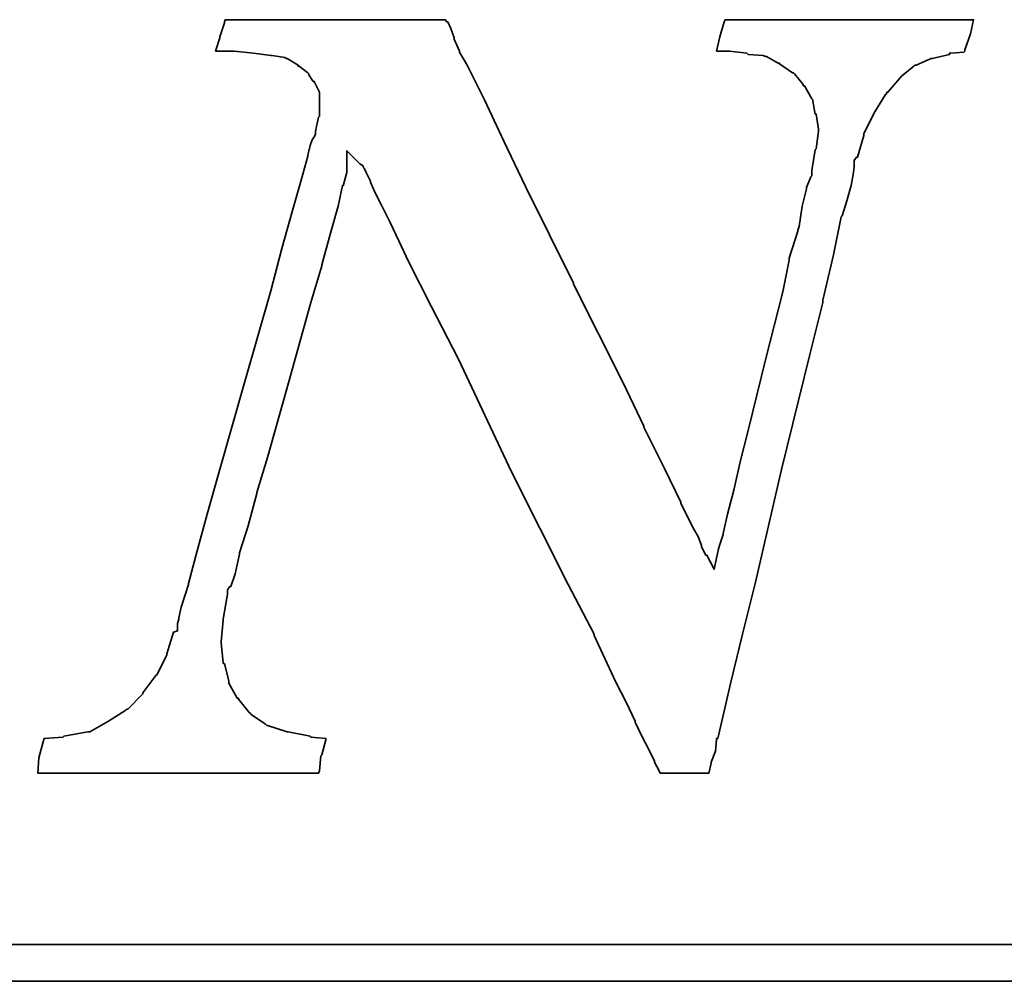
# Model space of a CAD drawing. Header units: millimetres. Extents: x -115 to 753, y -125 to 121.
# Tile 92 of 96: x 496.77 to 500.54, y 3.68 to 7.36. Entities that reach past the tile are written whole.
import ezdxf

# ---------------------------------------------------------------- set-up
doc = ezdxf.new("R2010")
doc.units = ezdxf.units.MM
doc.layers.add('DIM', color=4, linetype='Continuous')
doc.layers.add('layer 1', color=7, linetype='Continuous')

# ---------------------------------------------------------------- blocks, each defined once
blk = doc.blocks.new('TBI MOTION logo(完整正式版)')
at = {"layer": 'layer 1', "color": 22, "lineweight": 35}
for points, knots in [([(58.92625, -7.91875), (58.92625, -7.91875), (58.58625, -7.89375), (58.58625, -7.89375), (58.58625, -7.89375), (58.58625, -7.89375), (58.56625, -7.87125), (58.56625, -7.87125), (58.56625, -7.87125), (58.56625, -7.87125), (58.08375, -7.77375), (58.08375, -7.77375), (58.08375, -7.77375), (58.08375, -7.77375), (58.06125, -7.77375), (58.06125, -7.77375), (58.06125, -7.77375), (58.06125, -7.77375), (57.62625, -7.63125), (57.62625, -7.63125), (57.62625, -7.63125), (57.62625, -7.63125), (57.60625, -7.63125), (57.60625, -7.63125), (57.60625, -7.63125), (57.60625, -7.63125), (57.58125, -7.60625), (57.58125, -7.60625), (57.58125, -7.60625), (57.58125, -7.60625), (57.26625, -7.38875), (57.26625, -7.38875), (57.26625, -7.38875), (57.26625, -7.38875), (57.24625, -7.36875), (57.24625, -7.36875), (57.24625, -7.36875), (57.24625, -7.36875), (57.22125, -7.34375), (57.22125, -7.34375), (57.22125, -7.34375), (57.22125, -7.34375), (56.98125, -7.05375), (56.98125, -7.05375), (56.98125, -7.05375), (56.98125, -7.05375), (56.98125, -7.02875), (56.98125, -7.02875), (56.98125, -7.02875), (56.98125, -7.02875), (56.95625, -7.02875), (56.95625, -7.02875), (56.95625, -7.02875), (56.95625, -7.02875), (56.76625, -6.69625), (56.76625, -6.69625), (56.76625, -6.69625), (56.76625, -6.69625), (56.76625, -6.67125), (56.76625, -6.67125), (56.76625, -6.67125), (56.76625, -6.67125), (56.76625, -6.64875), (56.76625, -6.64875), (56.76625, -6.64875), (56.76625, -6.64875), (56.67125, -6.26375), (56.67125, -6.26375), (56.67125, -6.26375), (56.67125, -6.26375), (56.64625, -6.26375), (56.64625, -6.26375), (56.64625, -6.26375), (56.64625, -6.26375), (56.64625, -6.23875), (56.64625, -6.23875), (56.64625, -6.23875), (56.64625, -6.23875), (56.59625, -5.80875), (56.59625, -5.80875), (56.59625, -5.80875), (56.59625, -5.80875), (56.59625, -5.78375), (56.59625, -5.78375), (56.59625, -5.78375), (56.59625, -5.78375), (56.64625, -5.30375), (56.64625, -5.30375), (56.64625, -5.30375), (56.64625, -5.30375), (56.64625, -5.27875), (56.64625, -5.27875), (56.64625, -5.27875), (56.64625, -5.27875), (56.74125, -4.72875), (56.74125, -4.72875), (56.74125, -4.72875), (56.74125, -4.72875), (56.74125, -4.67875), (56.74125, -4.67875), (56.74125, -4.67875), (56.74125, -4.67875), (56.74125, -4.63375), (56.74125, -4.63375), (56.74125, -4.63375), (56.74125, -4.63375), (56.79125, -4.55875), (56.79125, -4.55875), (56.79125, -4.55875), (56.79125, -4.55875), (56.81125, -4.55875), (56.81125, -4.55875), (56.81125, -4.55875), (56.81125, -4.55875), (56.91125, -4.27375), (56.91125, -4.27375), (56.91125, -4.27375), (56.91125, -4.27375), (57.00625, -3.83874), (57.00625, -3.83874), (57.00625, -3.83874), (57.00625, -3.83874), (57.00625, -3.81374), (57.00625, -3.81374), (57.00625, -3.81374), (57.00625, -3.81374), (57.19875, -3.21374), (57.19875, -3.21374), (57.19875, -3.21374), (57.19875, -3.21374), (57.38625, -2.49625), (57.38625, -2.49625), (57.38625, -2.49625), (57.38625, -2.49625), (57.38625, -2.47374), (57.38625, -2.47374), (57.38625, -2.47374), (57.38625, -2.47374), (57.62625, -1.70375), (57.62625, -1.70375), (57.62625, -1.70375), (57.62625, -1.70375), (58.10625, 0.00125), (58.10625, 0.00125), (58.10625, 0.00125), (58.10625, 0.00125), (58.58625, 1.72625), (58.58625, 1.72625), (58.58625, 1.72625), (58.58625, 1.72625), (58.82625, 2.54125), (58.82625, 2.54125), (58.82625, 2.54125), (58.82625, 2.54125), (58.82625, 2.56374), (58.82625, 2.56374), (58.82625, 2.56374), (58.82625, 2.56374), (59.02125, 3.26125), (59.02125, 3.26125), (59.02125, 3.26125), (59.02125, 3.26125), (59.18625, 3.86125), (59.18625, 3.86125), (59.18625, 3.86125), (59.18625, 3.86125), (59.28625, 4.31875), (59.28625, 4.31875), (59.28625, 4.31875), (59.28625, 4.31875), (59.30625, 4.31875), (59.30625, 4.31875), (59.30625, 4.31875), (59.30625, 4.31875), (59.30625, 4.34125), (59.30625, 4.34125), (59.30625, 4.34125), (59.30625, 4.34125), (59.38125, 4.60625), (59.38125, 4.60625), (59.38125, 4.60625), (59.38125, 4.60625), (59.38125, 4.65125), (59.38125, 4.65125), (59.38125, 4.65125), (59.38125, 4.65125), (59.38125, 5.08625), (59.38125, 5.08625), (59.38125, 5.08625), (59.38125, 5.08625), (59.66625, 4.79624), (59.66625, 4.79624), (59.66625, 4.79624), (59.66625, 4.79624), (59.74125, 4.75124), (59.74125, 4.75124), (59.74125, 4.75124), (59.74125, 4.75124), (59.74125, 4.72624), (59.74125, 4.72624), (59.74125, 4.72624), (59.74125, 4.72624), (59.76125, 4.70124), (59.76125, 4.70124), (59.76125, 4.70124), (59.76125, 4.70124), (59.81125, 4.60625), (59.81125, 4.60625), (59.81125, 4.60625), (59.81125, 4.60625), (59.90625, 4.41125), (59.90625, 4.41125), (59.90625, 4.41125), (59.90625, 4.41125), (59.90625, 4.39125), (59.90625, 4.39125), (59.90625, 4.39125), (59.90625, 4.39125), (60.00375, 4.15124), (60.00375, 4.15124), (60.00375, 4.15124), (60.00375, 4.15124), (60.14625, 3.88374), (60.14625, 3.88374), (60.14625, 3.88374), (60.14625, 3.88374), (60.34125, 3.50124), (60.34125, 3.50124), (60.34125, 3.50124), (60.34125, 3.50124), (60.53125, 3.09125), (60.53125, 3.09125), (60.53125, 3.09125), (60.53125, 3.09125), (60.74625, 2.63625), (60.74625, 2.63625), (60.74625, 2.63625), (60.74625, 2.63625), (61.25125, 1.63124), (61.25125, 1.63124), (61.25125, 1.63124), (61.25125, 1.63124), (61.85125, 0.47625), (61.85125, 0.47625), (61.85125, 0.47625), (61.85125, 0.47625), (63.02625, -2.01874), (63.02625, -2.01874), (63.02625, -2.01874), (63.02625, -2.01874), (64.27625, -4.51374), (64.27625, -4.51374), (64.27625, -4.51374), (64.27625, -4.51374), (64.85125, -5.61375), (64.85125, -5.61375), (64.85125, -5.61375), (64.85125, -5.61375), (64.85125, -5.64125), (64.85125, -5.64125), (64.85125, -5.64125), (64.85125, -5.64125), (65.32875, -6.67125), (65.32875, -6.67125), (65.32875, -6.67125), (65.32875, -6.67125), (65.57125, -7.12875), (65.57125, -7.12875), (65.57125, -7.12875), (65.57125, -7.12875), (65.76125, -7.53625), (65.76125, -7.53625), (65.76125, -7.53625), (65.76125, -7.53625), (65.76125, -7.55625), (65.76125, -7.55625), (65.76125, -7.55625), (65.76125, -7.55625), (65.90375, -7.87125), (65.90375, -7.87125), (65.90375, -7.87125), (65.90375, -7.87125), (66.07125, -8.18125), (66.07125, -8.18125), (66.07125, -8.18125), (66.07125, -8.18125), (66.19125, -8.42375), (66.19125, -8.42375), (66.19125, -8.42375), (66.19125, -8.42375), (66.19125, -8.44375), (66.19125, -8.44375), (66.19125, -8.44375), (66.19125, -8.44375), (66.29125, -8.63875), (66.29125, -8.63875), (66.29125, -8.63875), (66.29125, -8.63875), (66.31125, -8.68625), (66.31125, -8.68625), (66.31125, -8.68625), (66.31125, -8.68625), (66.38375, -8.68625), (66.38375, -8.68625), (66.38375, -8.68625), (66.38375, -8.68625), (66.84125, -8.68625), (66.84125, -8.68625), (66.84125, -8.68625), (66.84125, -8.68625), (67.29625, -8.68625), (67.29625, -8.68625), (67.29625, -8.68625), (67.29625, -8.68625), (67.36625, -8.68625), (67.36625, -8.68625), (67.36625, -8.68625), (67.36625, -8.68625), (67.39125, -8.68625), (67.39125, -8.68625), (67.39125, -8.68625), (67.39125, -8.68625), (67.44125, -8.46875), (67.44125, -8.46875), (67.44125, -8.46875), (67.44125, -8.46875), (67.44125, -8.44375), (67.44125, -8.44375), (67.44125, -8.44375), (67.44125, -8.44375), (67.53625, -8.20375), (67.53625, -8.20375), (67.53625, -8.20375), (67.53625, -8.20375), (67.56125, -7.94375), (67.56125, -7.94375), (67.56125, -7.94375), (67.56125, -7.94375), (67.56125, -7.91875), (67.56125, -7.91875), (67.56125, -7.91875), (67.56125, -7.91875), (67.58625, -7.91875), (67.58625, -7.91875), (67.58625, -7.91875), (67.58625, -7.91875), (67.68125, -7.53625), (67.68125, -7.53625), (67.68125, -7.53625), (67.68125, -7.53625), (67.87375, -6.67125), (67.87375, -6.67125), (67.87375, -6.67125), (67.87375, -6.67125), (68.13625, -5.61375), (68.13625, -5.61375), (68.13625, -5.61375), (68.13625, -5.61375), (68.42375, -4.46374), (68.42375, -4.46374), (68.42375, -4.46374), (68.42375, -4.46374), (68.99875, -1.96874), (68.99875, -1.96874), (68.99875, -1.96874), (68.99875, -1.96874), (69.62625, 0.57625), (69.62625, 0.57625), (69.62625, 0.57625), (69.62625, 0.57625), (69.91125, 1.72625), (69.91125, 1.72625), (69.91125, 1.72625), (69.91125, 1.72625), (69.91125, 1.77625), (69.91125, 1.77625), (69.91125, 1.77625), (69.91125, 1.77625), (70.15125, 2.78124), (70.15125, 2.78124), (70.15125, 2.78124), (70.15125, 2.78124), (70.32125, 3.62125), (70.32125, 3.62125), (70.32125, 3.62125), (70.32125, 3.62125), (70.34125, 3.64625), (70.34125, 3.64625), (70.34125, 3.64625), (70.34125, 3.64625), (70.44125, 3.98125), (70.44125, 3.98125), (70.44125, 3.98125), (70.44125, 3.98125), (70.53625, 4.31875), (70.53625, 4.31875), (70.53625, 4.31875), (70.53625, 4.31875), (70.58125, 4.55875), (70.58125, 4.55875), (70.58125, 4.55875), (70.58125, 4.55875), (70.60625, 4.72624), (70.60625, 4.72624), (70.60625, 4.72624), (70.60625, 4.72624), (70.60625, 4.79624), (70.60625, 4.79624), (70.60625, 4.79624), (70.60625, 4.79624), (70.60625, 4.87125), (70.60625, 4.87125), (70.60625, 4.87125), (70.60625, 4.87125), (70.65625, 4.94125), (70.65625, 4.94125), (70.65625, 4.94125), (70.65625, 4.94125), (70.68125, 4.94125), (70.68125, 4.94125), (70.68125, 4.94125), (70.68125, 4.94125), (70.82125, 5.42125), (70.82125, 5.42125), (70.82125, 5.42125), (70.82125, 5.42125), (70.82125, 5.44625), (70.82125, 5.44625), (70.82125, 5.44625), (70.82125, 5.44625), (70.82125, 5.47125), (70.82125, 5.47125), (70.82125, 5.47125), (70.82125, 5.47125), (71.06125, 5.94625), (71.06125, 5.94625), (71.06125, 5.94625), (71.06125, 5.94625), (71.30125, 6.33124), (71.30125, 6.33124), (71.30125, 6.33124), (71.30125, 6.33124), (71.32625, 6.35625), (71.32625, 6.35625), (71.32625, 6.35625), (71.32625, 6.35625), (71.32625, 6.38124), (71.32625, 6.38124), (71.32625, 6.38124), (71.32625, 6.38124), (71.35125, 6.38124), (71.35125, 6.38124), (71.35125, 6.38124), (71.35125, 6.38124), (71.66125, 6.74125), (71.66125, 6.74125), (71.66125, 6.74125), (71.66125, 6.74125), (71.68625, 6.76625), (71.68625, 6.76625), (71.68625, 6.76625), (71.68625, 6.76625), (71.92625, 6.95624), (71.92625, 6.95624), (71.92625, 6.95624), (71.92625, 6.95624), (71.95125, 6.98125), (71.95125, 6.98125), (71.95125, 6.98125), (71.95125, 6.98125), (71.97625, 6.98125), (71.97625, 6.98125), (71.97625, 6.98125), (71.97625, 6.98125), (72.31125, 7.12624), (72.31125, 7.12624), (72.31125, 7.12624), (72.31125, 7.12624), (72.33375, 7.12624), (72.33375, 7.12624), (72.33375, 7.12624), (72.33375, 7.12624), (72.71625, 7.21875), (72.71625, 7.21875), (72.71625, 7.21875), (72.71625, 7.21875), (72.71625, 7.24624), (72.71625, 7.24624), (72.71625, 7.24624), (72.71625, 7.24624), (72.74125, 7.24624), (72.74125, 7.24624), (72.74125, 7.24624), (72.74125, 7.24624), (73.03124, 7.26624), (73.03124, 7.26624), (73.03124, 7.26624), (73.03124, 7.26624), (73.05375, 7.29125), (73.05375, 7.29125), (73.05375, 7.29125), (73.05375, 7.29125), (73.05375, 7.31625), (73.05375, 7.31625), (73.05375, 7.31625), (73.05375, 7.31625), (73.17625, 7.67625), (73.17625, 7.67625), (73.17625, 7.67625), (73.17625, 7.67625), (73.24625, 7.98625), (73.24625, 7.98625), (73.24625, 7.98625), (73.24625, 7.98625), (73.19625, 7.98625), (73.19625, 7.98625), (73.19625, 7.98625), (73.19625, 7.98625), (72.93625, 7.98625), (72.93625, 7.98625), (72.93625, 7.98625), (72.93625, 7.98625), (72.55125, 7.98625), (72.55125, 7.98625), (72.55125, 7.98625), (72.55125, 7.98625), (72.09625, 7.98625), (72.09625, 7.98625), (72.09625, 7.98625), (72.09625, 7.98625), (71.64125, 7.98625), (71.64125, 7.98625), (71.64125, 7.98625), (71.64125, 7.98625), (70.53625, 7.98625), (70.53625, 7.98625), (70.53625, 7.98625), (70.53625, 7.98625), (69.47875, 7.98625), (69.47875, 7.98625), (69.47875, 7.98625), (69.47875, 7.98625), (68.95125, 7.98625), (68.95125, 7.98625), (68.95125, 7.98625), (68.95125, 7.98625), (68.52125, 7.98625), (68.52125, 7.98625), (68.52125, 7.98625), (68.52125, 7.98625), (68.13625, 7.98625), (68.13625, 7.98625), (68.13625, 7.98625), (68.13625, 7.98625), (67.87375, 7.98625), (67.87375, 7.98625), (67.87375, 7.98625), (67.87375, 7.98625), (67.75125, 7.98625), (67.75125, 7.98625), (67.75125, 7.98625), (67.75125, 7.98625), (67.72625, 7.94125), (67.72625, 7.94125), (67.72625, 7.94125), (67.72625, 7.94125), (67.63125, 7.60625), (67.63125, 7.60625), (67.63125, 7.60625), (67.63125, 7.60625), (67.56125, 7.29125), (67.56125, 7.29125), (67.56125, 7.29125), (67.56125, 7.29125), (67.72625, 7.29125), (67.72625, 7.29125), (67.72625, 7.29125), (67.72625, 7.29125), (67.82625, 7.29125), (67.82625, 7.29125), (67.82625, 7.29125), (67.82625, 7.29125), (67.84625, 7.29125), (67.84625, 7.29125), (67.84625, 7.29125), (67.84625, 7.29125), (68.23125, 7.24624), (68.23125, 7.24624), (68.23125, 7.24624), (68.23125, 7.24624), (68.25875, 7.21875), (68.25875, 7.21875), (68.25875, 7.21875), (68.25875, 7.21875), (68.59125, 7.19624), (68.59125, 7.19624), (68.59125, 7.19624), (68.59125, 7.19624), (68.64125, 7.17125), (68.64125, 7.17125), (68.64125, 7.17125), (68.64125, 7.17125), (68.66625, 7.17125), (68.66625, 7.17125), (68.66625, 7.17125), (68.66625, 7.17125), (68.92625, 7.02624), (68.92625, 7.02624), (68.92625, 7.02624), (68.92625, 7.02624), (68.95125, 7.02624), (68.95125, 7.02624), (68.95125, 7.02624), (68.95125, 7.02624), (68.95125, 7.00624), (68.95125, 7.00624), (68.95125, 7.00624), (68.95125, 7.00624), (69.23875, 6.81125), (69.23875, 6.81125), (69.23875, 6.81125), (69.23875, 6.81125), (69.26625, 6.81125), (69.26625, 6.81125), (69.26625, 6.81125), (69.26625, 6.81125), (69.28625, 6.78625), (69.28625, 6.78625), (69.28625, 6.78625), (69.28625, 6.78625), (69.47875, 6.54875), (69.47875, 6.54875), (69.47875, 6.54875), (69.47875, 6.54875), (69.47875, 6.52375), (69.47875, 6.52375), (69.47875, 6.52375), (69.47875, 6.52375), (69.50625, 6.52375), (69.50625, 6.52375), (69.50625, 6.52375), (69.50625, 6.52375), (69.67125, 6.23625), (69.67125, 6.23625), (69.67125, 6.23625), (69.67125, 6.23625), (69.69375, 6.21125), (69.69375, 6.21125), (69.69375, 6.21125), (69.69375, 6.21125), (69.69375, 6.18625), (69.69375, 6.18625), (69.69375, 6.18625), (69.69375, 6.18625), (69.74625, 5.89875), (69.74625, 5.89875), (69.74625, 5.89875), (69.74625, 5.89875), (69.76625, 5.89875), (69.76625, 5.89875), (69.76625, 5.89875), (69.76625, 5.89875), (69.81375, 5.56625), (69.81375, 5.56625), (69.81375, 5.56625), (69.81375, 5.56625), (69.81375, 5.54125), (69.81375, 5.54125), (69.81375, 5.54125), (69.81375, 5.54125), (69.81375, 5.51625), (69.81375, 5.51625), (69.81375, 5.51625), (69.81375, 5.51625), (69.76625, 5.13125), (69.76625, 5.13125), (69.76625, 5.13125), (69.76625, 5.13125), (69.74625, 5.10874), (69.74625, 5.10874), (69.74625, 5.10874), (69.74625, 5.10874), (69.67125, 4.65125), (69.67125, 4.65125), (69.67125, 4.65125), (69.67125, 4.65125), (69.67125, 4.55875), (69.67125, 4.55875), (69.67125, 4.55875), (69.67125, 4.55875), (69.67125, 4.53125), (69.67125, 4.53125), (69.67125, 4.53125), (69.67125, 4.53125), (69.64625, 4.50874), (69.64625, 4.50874), (69.64625, 4.50874), (69.64625, 4.50874), (69.55125, 4.27125), (69.55125, 4.27125), (69.55125, 4.27125), (69.55125, 4.27125), (69.55125, 4.24625), (69.55125, 4.24625), (69.55125, 4.24625), (69.55125, 4.24625), (69.45375, 3.86125), (69.45375, 3.86125), (69.45375, 3.86125), (69.45375, 3.86125), (69.38625, 3.40624), (69.38625, 3.40624), (69.38625, 3.40624), (69.38625, 3.40624), (69.35875, 3.33125), (69.35875, 3.33125), (69.35875, 3.33125), (69.35875, 3.33125), (69.35875, 3.30875), (69.35875, 3.30875), (69.35875, 3.30875), (69.35875, 3.30875), (69.16625, 2.71125), (69.16625, 2.71125), (69.16625, 2.71125), (69.16625, 2.71125), (69.16625, 2.66375), (69.16625, 2.66375), (69.16625, 2.66375), (69.16625, 2.66375), (69.02625, 1.96374), (69.02625, 1.96374), (69.02625, 1.96374), (69.02625, 1.96374), (68.64125, 0.45624), (68.64125, 0.45624), (68.64125, 0.45624), (68.64125, 0.45624), (68.25875, -1.10625), (68.25875, -1.10625), (68.25875, -1.10625), (68.25875, -1.10625), (68.08625, -1.80125), (68.08625, -1.80125), (68.08625, -1.80125), (68.08625, -1.80125), (67.94625, -2.42625), (67.94625, -2.42625), (67.94625, -2.42625), (67.94625, -2.42625), (67.80125, -2.95375), (67.80125, -2.95375), (67.80125, -2.95375), (67.80125, -2.95375), (67.70625, -3.38375), (67.70625, -3.38375), (67.70625, -3.38375), (67.70625, -3.38375), (67.70625, -3.40875), (67.70625, -3.40875), (67.70625, -3.40875), (67.70625, -3.40875), (67.63125, -3.62375), (67.63125, -3.62375), (67.63125, -3.62375), (67.63125, -3.62375), (67.60625, -3.72125), (67.60625, -3.72125), (67.60625, -3.72125), (67.60625, -3.72125), (67.51125, -4.17375), (67.51125, -4.17375), (67.51125, -4.17375), (67.51125, -4.17375), (67.34625, -3.86374), (67.34625, -3.86374), (67.34625, -3.86374), (67.34625, -3.86374), (67.32125, -3.86374), (67.32125, -3.86374), (67.32125, -3.86374), (67.32125, -3.86374), (67.27125, -3.76874), (67.27125, -3.76874), (67.27125, -3.76874), (67.27125, -3.76874), (67.22625, -3.67374), (67.22625, -3.67374), (67.22625, -3.67374), (67.22625, -3.67374), (67.22625, -3.64875), (67.22625, -3.64875), (67.22625, -3.64875), (67.22625, -3.64875), (67.15125, -3.45375), (67.15125, -3.45375), (67.15125, -3.45375), (67.15125, -3.45375), (67.05625, -3.28875), (67.05625, -3.28875), (67.05625, -3.28875), (67.05625, -3.28875), (66.91125, -3.00125), (66.91125, -3.00125), (66.91125, -3.00125), (66.91125, -3.00125), (66.77125, -2.71375), (66.77125, -2.71375), (66.77125, -2.71375), (66.77125, -2.71375), (66.77125, -2.68875), (66.77125, -2.68875), (66.77125, -2.68875), (66.77125, -2.68875), (66.41125, -1.94374), (66.41125, -1.94374), (66.41125, -1.94374), (66.41125, -1.94374), (65.95125, -1.03375), (65.95125, -1.03375), (65.95125, -1.03375), (65.95125, -1.03375), (65.95125, -1.00875), (65.95125, -1.00875), (65.95125, -1.00875), (65.95125, -1.00875), (65.49625, -0.04874), (65.49625, -0.04874), (65.49625, -0.04874), (65.49625, -0.04874), (64.39375, 2.13624), (64.39375, 2.13624), (64.39375, 2.13624), (64.39375, 2.13624), (64.39375, 2.15624), (64.39375, 2.15624), (64.39375, 2.15624), (64.39375, 2.15624), (63.33625, 4.29125), (63.33625, 4.29125), (63.33625, 4.29125), (63.33625, 4.29125), (62.85625, 5.30125), (62.85625, 5.30125), (62.85625, 5.30125), (62.85625, 5.30125), (62.42625, 6.21125), (62.42625, 6.21125), (62.42625, 6.21125), (62.42625, 6.21125), (62.04125, 6.98125), (62.04125, 6.98125), (62.04125, 6.98125), (62.04125, 6.98125), (61.87375, 7.26624), (61.87375, 7.26624), (61.87375, 7.26624), (61.87375, 7.26624), (61.87375, 7.29125), (61.87375, 7.29125), (61.87375, 7.29125), (61.87375, 7.29125), (61.75625, 7.55625), (61.75625, 7.55625), (61.75625, 7.55625), (61.75625, 7.55625), (61.75625, 7.58124), (61.75625, 7.58124), (61.75625, 7.58124), (61.75625, 7.58124), (61.68375, 7.79375), (61.68375, 7.79375), (61.68375, 7.79375), (61.68375, 7.79375), (61.61125, 7.94125), (61.61125, 7.94125), (61.61125, 7.94125), (61.61125, 7.94125), (61.58625, 7.94125), (61.58625, 7.94125), (61.58625, 7.94125), (61.58625, 7.94125), (61.56375, 7.98625), (61.56375, 7.98625), (61.56375, 7.98625), (61.56375, 7.98625), (61.41875, 7.98625), (61.41875, 7.98625), (61.41875, 7.98625), (61.41875, 7.98625), (61.18125, 7.98625), (61.18125, 7.98625), (61.18125, 7.98625), (61.18125, 7.98625), (60.84125, 7.98625), (60.84125, 7.98625), (60.84125, 7.98625), (60.84125, 7.98625), (60.02625, 7.98625), (60.02625, 7.98625), (60.02625, 7.98625), (60.02625, 7.98625), (59.11625, 7.98625), (59.11625, 7.98625), (59.11625, 7.98625), (59.11625, 7.98625), (58.15625, 7.98625), (58.15625, 7.98625), (58.15625, 7.98625), (58.15625, 7.98625), (57.34125, 7.98625), (57.34125, 7.98625), (57.34125, 7.98625), (57.34125, 7.98625), (57.00625, 7.98625), (57.00625, 7.98625), (57.00625, 7.98625), (57.00625, 7.98625), (56.76625, 7.98625), (56.76625, 7.98625), (56.76625, 7.98625), (56.76625, 7.98625), (56.69125, 7.98625), (56.69125, 7.98625), (56.69125, 7.98625), (56.69125, 7.98625), (56.67125, 7.94125), (56.67125, 7.94125), (56.67125, 7.94125), (56.67125, 7.94125), (56.67125, 7.91625), (56.67125, 7.91625), (56.67125, 7.91625), (56.67125, 7.91625), (56.57125, 7.60625), (56.57125, 7.60625), (56.57125, 7.60625), (56.57125, 7.60625), (56.57125, 7.58124), (56.57125, 7.58124), (56.57125, 7.58124), (56.57125, 7.58124), (56.47625, 7.29125), (56.47625, 7.29125), (56.47625, 7.29125), (56.47625, 7.29125), (56.57125, 7.29125), (56.57125, 7.29125), (56.57125, 7.29125), (56.57125, 7.29125), (56.76625, 7.29125), (56.76625, 7.29125), (56.76625, 7.29125), (56.76625, 7.29125), (56.86125, 7.29125), (56.86125, 7.29125), (56.86125, 7.29125), (56.86125, 7.29125), (56.88625, 7.29125), (56.88625, 7.29125), (56.88625, 7.29125), (56.88625, 7.29125), (57.31625, 7.24624), (57.31625, 7.24624), (57.31625, 7.24624), (57.31625, 7.24624), (57.70125, 7.19624), (57.70125, 7.19624), (57.70125, 7.19624), (57.70125, 7.19624), (57.72625, 7.19624), (57.72625, 7.19624), (57.72625, 7.19624), (57.72625, 7.19624), (58.01125, 7.14624), (58.01125, 7.14624), (58.01125, 7.14624), (58.01125, 7.14624), (58.03625, 7.12624), (58.03625, 7.12624), (58.03625, 7.12624), (58.03625, 7.12624), (58.06125, 7.12624), (58.06125, 7.12624), (58.06125, 7.12624), (58.06125, 7.12624), (58.30125, 6.98125), (58.30125, 6.98125), (58.30125, 6.98125), (58.30125, 6.98125), (58.30125, 6.95624), (58.30125, 6.95624), (58.30125, 6.95624), (58.30125, 6.95624), (58.32375, 6.95624), (58.32375, 6.95624), (58.32375, 6.95624), (58.32375, 6.95624), (58.51625, 6.81125), (58.51625, 6.81125), (58.51625, 6.81125), (58.51625, 6.81125), (58.54125, 6.78625), (58.54125, 6.78625), (58.54125, 6.78625), (58.54125, 6.78625), (58.54125, 6.76625), (58.54125, 6.76625), (58.54125, 6.76625), (58.54125, 6.76625), (58.63625, 6.62124), (58.63625, 6.62124), (58.63625, 6.62124), (58.63625, 6.62124), (58.65875, 6.62124), (58.65875, 6.62124), (58.65875, 6.62124), (58.65875, 6.62124), (58.75625, 6.42625), (58.75625, 6.42625), (58.75625, 6.42625), (58.75625, 6.42625), (58.77875, 6.38124), (58.77875, 6.38124), (58.77875, 6.38124), (58.77875, 6.38124), (58.77875, 6.33124), (58.77875, 6.33124), (58.77875, 6.33124), (58.77875, 6.33124), (58.77875, 6.09125), (58.77875, 6.09125), (58.77875, 6.09125), (58.77875, 6.09125), (58.77875, 5.85125), (58.77875, 5.85125), (58.77875, 5.85125), (58.77875, 5.85125), (58.75625, 5.82625), (58.75625, 5.82625), (58.75625, 5.82625), (58.75625, 5.82625), (58.68625, 5.51625), (58.68625, 5.51625), (58.68625, 5.51625), (58.68625, 5.51625), (58.68625, 5.47125), (58.68625, 5.47125), (58.68625, 5.47125), (58.68625, 5.47125), (58.68625, 5.44625), (58.68625, 5.44625), (58.68625, 5.44625), (58.68625, 5.44625), (58.65875, 5.39625), (58.65875, 5.39625), (58.65875, 5.39625), (58.65875, 5.39625), (58.61125, 5.32624), (58.61125, 5.32624), (58.61125, 5.32624), (58.61125, 5.32624), (58.56625, 5.20375), (58.56625, 5.20375), (58.56625, 5.20375), (58.56625, 5.20375), (58.51625, 4.99125), (58.51625, 4.99125), (58.51625, 4.99125), (58.51625, 4.99125), (58.51625, 4.96625), (58.51625, 4.96625), (58.51625, 4.96625), (58.51625, 4.96625), (58.37125, 4.43625), (58.37125, 4.43625), (58.37125, 4.43625), (58.37125, 4.43625), (58.18125, 3.76625), (58.18125, 3.76625), (58.18125, 3.76625), (58.18125, 3.76625), (57.94125, 2.92624), (57.94125, 2.92624), (57.94125, 2.92624), (57.94125, 2.92624), (57.70125, 1.98874), (57.70125, 1.98874), (57.70125, 1.98874), (57.70125, 1.98874), (57.12625, -0.02374), (57.12625, -0.02374), (57.12625, -0.02374), (57.12625, -0.02374), (56.55125, -2.03875), (56.55125, -2.03875), (56.55125, -2.03875), (56.55125, -2.03875), (56.28625, -2.95375), (56.28625, -2.95375), (56.28625, -2.95375), (56.28625, -2.95375), (56.07125, -3.76874), (56.07125, -3.76874), (56.07125, -3.76874), (56.07125, -3.76874), (55.87625, -4.48874), (55.87625, -4.48874), (55.87625, -4.48874), (55.87625, -4.48874), (55.87625, -4.51374), (55.87625, -4.51374), (55.87625, -4.51374), (55.87625, -4.51374), (55.71125, -5.01625), (55.71125, -5.01625), (55.71125, -5.01625), (55.71125, -5.01625), (55.66125, -5.25375), (55.66125, -5.25375), (55.66125, -5.25375), (55.66125, -5.25375), (55.66125, -5.27875), (55.66125, -5.27875), (55.66125, -5.27875), (55.66125, -5.27875), (55.63625, -5.37375), (55.63625, -5.37375), (55.63625, -5.37375), (55.63625, -5.37375), (55.63625, -5.42375), (55.63625, -5.42375), (55.63625, -5.42375), (55.63625, -5.42375), (55.63625, -5.54125), (55.63625, -5.54125), (55.63625, -5.54125), (55.63625, -5.54125), (55.54125, -5.56875), (55.54125, -5.56875), (55.54125, -5.56875), (55.54125, -5.56875), (55.39625, -6.04875), (55.39625, -6.04875), (55.39625, -6.04875), (55.39625, -6.04875), (55.39625, -6.06875), (55.39625, -6.06875), (55.39625, -6.06875), (55.39625, -6.06875), (55.18125, -6.50375), (55.18125, -6.50375), (55.18125, -6.50375), (55.18125, -6.50375), (55.15625, -6.52875), (55.15625, -6.52875), (55.15625, -6.52875), (55.15625, -6.52875), (54.86875, -6.91125), (54.86875, -6.91125), (54.86875, -6.91125), (54.86875, -6.91125), (54.86875, -6.93375), (54.86875, -6.93375), (54.86875, -6.93375), (54.86875, -6.93375), (54.53125, -7.26875), (54.53125, -7.26875), (54.53125, -7.26875), (54.53125, -7.26875), (54.51125, -7.26875), (54.51125, -7.26875), (54.51125, -7.26875), (54.51125, -7.26875), (54.48625, -7.29625), (54.48625, -7.29625), (54.48625, -7.29625), (54.48625, -7.29625), (54.10375, -7.53625), (54.10375, -7.53625), (54.10375, -7.53625), (54.10375, -7.53625), (53.69625, -7.77375), (53.69625, -7.77375), (53.69625, -7.77375), (53.69625, -7.77375), (53.67125, -7.77375), (53.67125, -7.77375), (53.67125, -7.77375), (53.67125, -7.77375), (53.64625, -7.77375), (53.64625, -7.77375), (53.64625, -7.77375), (53.64625, -7.77375), (53.11625, -7.87125), (53.11625, -7.87125), (53.11625, -7.87125), (53.11625, -7.87125), (53.09625, -7.89375), (53.09625, -7.89375), (53.09625, -7.89375), (53.09625, -7.89375), (52.68625, -7.91875), (52.68625, -7.91875), (52.68625, -7.91875), (52.68625, -7.91875), (52.66125, -7.99125), (52.66125, -7.99125), (52.66125, -7.99125), (52.66125, -7.99125), (52.56625, -8.34875), (52.56625, -8.34875), (52.56625, -8.34875), (52.56625, -8.34875), (52.54125, -8.68625), (52.54125, -8.68625), (52.54125, -8.68625), (52.54125, -8.68625), (52.58875, -8.68625), (52.58875, -8.68625), (52.58875, -8.68625), (52.58875, -8.68625), (52.87625, -8.68625), (52.87625, -8.68625), (52.87625, -8.68625), (52.87625, -8.68625), (53.33625, -8.68625), (53.33625, -8.68625), (53.33625, -8.68625), (53.33625, -8.68625), (53.79125, -8.68625), (53.79125, -8.68625), (53.79125, -8.68625), (53.79125, -8.68625), (54.36625, -8.68625), (54.36625, -8.68625), (54.36625, -8.68625), (54.36625, -8.68625), (55.59125, -8.68625), (55.59125, -8.68625), (55.59125, -8.68625), (55.59125, -8.68625), (56.76625, -8.68625), (56.76625, -8.68625), (56.76625, -8.68625), (56.76625, -8.68625), (57.34125, -8.68625), (57.34125, -8.68625), (57.34125, -8.68625), (57.34125, -8.68625), (57.82125, -8.68625), (57.82125, -8.68625), (57.82125, -8.68625), (57.82125, -8.68625), (58.25125, -8.68625), (58.25125, -8.68625), (58.25125, -8.68625), (58.25125, -8.68625), (58.58625, -8.68625), (58.58625, -8.68625), (58.58625, -8.68625), (58.58625, -8.68625), (58.75625, -8.68625), (58.75625, -8.68625), (58.75625, -8.68625), (58.75625, -8.68625), (58.77875, -8.63875), (58.77875, -8.63875), (58.77875, -8.63875), (58.77875, -8.63875), (58.80625, -8.30375), (58.80625, -8.30375), (58.80625, -8.30375), (58.80625, -8.30375), (58.82625, -8.27875), (58.82625, -8.27875), (58.82625, -8.27875), (58.82625, -8.27875), (58.92625, -7.91875), (58.92625, -7.91875)], [0, 0, 0, 0, 0.003125, 0.003125, 0.003125, 0.003125, 0.00625, 0.00625, 0.00625, 0.00625, 0.009375, 0.009375, 0.009375, 0.009375, 0.0125, 0.0125, 0.0125, 0.0125, 0.015625, 0.015625, 0.015625, 0.015625, 0.01875, 0.01875, 0.01875, 0.01875, 0.021875, 0.021875, 0.021875, 0.021875, 0.025, 0.025, 0.025, 0.025, 0.028125, 0.028125, 0.028125, 0.028125, 0.03125, 0.03125, 0.03125, 0.03125, 0.034375, 0.034375, 0.034375, 0.034375, 0.0375, 0.0375, 0.0375, 0.0375, 0.040625, 0.040625, 0.040625, 0.040625, 0.04375, 0.04375, 0.04375, 0.04375, 0.046875, 0.046875, 0.046875, 0.046875, 0.05, 0.05, 0.05, 0.05, 0.053125, 0.053125, 0.053125, 0.053125, 0.05625, 0.05625, 0.05625, 0.05625, 0.059375, 0.059375, 0.059375, 0.059375, 0.0625, 0.0625, 0.0625, 0.0625, 0.065625, 0.065625, 0.065625, 0.065625, 0.06875, 0.06875, 0.06875, 0.06875, 0.071875, 0.071875, 0.071875, 0.071875, 0.075, 0.075, 0.075, 0.075, 0.078125, 0.078125, 0.078125, 0.078125, 0.08125, 0.08125, 0.08125, 0.08125, 0.084375, 0.084375, 0.084375, 0.084375, 0.0875, 0.0875, 0.0875, 0.0875, 0.090625, 0.090625, 0.090625, 0.090625, 0.09375, 0.09375, 0.09375, 0.09375, 0.096875, 0.096875, 0.096875, 0.096875, 0.1, 0.1, 0.1, 0.1, 0.103125, 0.103125, 0.103125, 0.103125, 0.10625, 0.10625, 0.10625, 0.10625, 0.109375, 0.109375, 0.109375, 0.109375, 0.1125, 0.1125, 0.1125, 0.1125, 0.115625, 0.115625, 0.115625, 0.115625, 0.11875, 0.11875, 0.11875, 0.11875, 0.121875, 0.121875, 0.121875, 0.121875, 0.125, 0.125, 0.125, 0.125, 0.128125, 0.128125, 0.128125, 0.128125, 0.13125, 0.13125, 0.13125, 0.13125, 0.134375, 0.134375, 0.134375, 0.134375, 0.1375, 0.1375, 0.1375, 0.1375, 0.140625, 0.140625, 0.140625, 0.140625, 0.14375, 0.14375, 0.14375, 0.14375, 0.146875, 0.146875, 0.146875, 0.146875, 0.15, 0.15, 0.15, 0.15, 0.153125, 0.153125, 0.153125, 0.153125, 0.15625, 0.15625, 0.15625, 0.15625, 0.159375, 0.159375, 0.159375, 0.159375, 0.1625, 0.1625, 0.1625, 0.1625, 0.165625, 0.165625, 0.165625, 0.165625, 0.16875, 0.16875, 0.16875, 0.16875, 0.171875, 0.171875, 0.171875, 0.171875, 0.175, 0.175, 0.175, 0.175, 0.178125, 0.178125, 0.178125, 0.178125, 0.18125, 0.18125, 0.18125, 0.18125, 0.184375, 0.184375, 0.184375, 0.184375, 0.1875, 0.1875, 0.1875, 0.1875, 0.190625, 0.190625, 0.190625, 0.190625, 0.19375, 0.19375, 0.19375, 0.19375, 0.196875, 0.196875, 0.196875, 0.196875, 0.2, 0.2, 0.2, 0.2, 0.203125, 0.203125, 0.203125, 0.203125, 0.20625, 0.20625, 0.20625, 0.20625, 0.209375, 0.209375, 0.209375, 0.209375, 0.2125, 0.2125, 0.2125, 0.2125, 0.215625, 0.215625, 0.215625, 0.215625, 0.21875, 0.21875, 0.21875, 0.21875, 0.221875, 0.221875, 0.221875, 0.221875, 0.225, 0.225, 0.225, 0.225, 0.228125, 0.228125, 0.228125, 0.228125, 0.23125, 0.23125, 0.23125, 0.23125, 0.234375, 0.234375, 0.234375, 0.234375, 0.2375, 0.2375, 0.2375, 0.2375, 0.240625, 0.240625, 0.240625, 0.240625, 0.24375, 0.24375, 0.24375, 0.24375, 0.246875, 0.246875, 0.246875, 0.246875, 0.25, 0.25, 0.25, 0.25, 0.253125, 0.253125, 0.253125, 0.253125, 0.25625, 0.25625, 0.25625, 0.25625, 0.259375, 0.259375, 0.259375, 0.259375, 0.2625, 0.2625, 0.2625, 0.2625, 0.265625, 0.265625, 0.265625, 0.265625, 0.26875, 0.26875, 0.26875, 0.26875, 0.271875, 0.271875, 0.271875, 0.271875, 0.275, 0.275, 0.275, 0.275, 0.278125, 0.278125, 0.278125, 0.278125, 0.28125, 0.28125, 0.28125, 0.28125, 0.284375, 0.284375, 0.284375, 0.284375, 0.2875, 0.2875, 0.2875, 0.2875, 0.290625, 0.290625, 0.290625, 0.290625, 0.29375, 0.29375, 0.29375, 0.29375, 0.296875, 0.296875, 0.296875, 0.296875, 0.3, 0.3, 0.3, 0.3, 0.303125, 0.303125, 0.303125, 0.303125, 0.30625, 0.30625, 0.30625, 0.30625, 0.309375, 0.309375, 0.309375, 0.309375, 0.3125, 0.3125, 0.3125, 0.3125, 0.315625, 0.315625, 0.315625, 0.315625, 0.31875, 0.31875, 0.31875, 0.31875, 0.321875, 0.321875, 0.321875, 0.321875, 0.325, 0.325, 0.325, 0.325, 0.328125, 0.328125, 0.328125, 0.328125, 0.33125, 0.33125, 0.33125, 0.33125, 0.334375, 0.334375, 0.334375, 0.334375, 0.3375, 0.3375, 0.3375, 0.3375, 0.340625, 0.340625, 0.340625, 0.340625, 0.34375, 0.34375, 0.34375, 0.34375, 0.346875, 0.346875, 0.346875, 0.346875, 0.35, 0.35, 0.35, 0.35, 0.353125, 0.353125, 0.353125, 0.353125, 0.35625, 0.35625, 0.35625, 0.35625, 0.359375, 0.359375, 0.359375, 0.359375, 0.3625, 0.3625, 0.3625, 0.3625, 0.365625, 0.365625, 0.365625, 0.365625, 0.36875, 0.36875, 0.36875, 0.36875, 0.371875, 0.371875, 0.371875, 0.371875, 0.375, 0.375, 0.375, 0.375, 0.378125, 0.378125, 0.378125, 0.378125, 0.38125, 0.38125, 0.38125, 0.38125, 0.384375, 0.384375, 0.384375, 0.384375, 0.3875, 0.3875, 0.3875, 0.3875, 0.390625, 0.390625, 0.390625, 0.390625, 0.39375, 0.39375, 0.39375, 0.39375, 0.396875, 0.396875, 0.396875, 0.396875, 0.4, 0.4, 0.4, 0.4, 0.403125, 0.403125, 0.403125, 0.403125, 0.40625, 0.40625, 0.40625, 0.40625, 0.409375, 0.409375, 0.409375, 0.409375, 0.4125, 0.4125, 0.4125, 0.4125, 0.415625, 0.415625, 0.415625, 0.415625, 0.41875, 0.41875, 0.41875, 0.41875, 0.421875, 0.421875, 0.421875, 0.421875, 0.425, 0.425, 0.425, 0.425, 0.428125, 0.428125, 0.428125, 0.428125, 0.43125, 0.43125, 0.43125, 0.43125, 0.434375, 0.434375, 0.434375, 0.434375, 0.4375, 0.4375, 0.4375, 0.4375, 0.440625, 0.440625, 0.440625, 0.440625, 0.44375, 0.44375, 0.44375, 0.44375, 0.446875, 0.446875, 0.446875, 0.446875, 0.45, 0.45, 0.45, 0.45, 0.453125, 0.453125, 0.453125, 0.453125, 0.45625, 0.45625, 0.45625, 0.45625, 0.459375, 0.459375, 0.459375, 0.459375, 0.4625, 0.4625, 0.4625, 0.4625, 0.465625, 0.465625, 0.465625, 0.465625, 0.46875, 0.46875, 0.46875, 0.46875, 0.471875, 0.471875, 0.471875, 0.471875, 0.475, 0.475, 0.475, 0.475, 0.478125, 0.478125, 0.478125, 0.478125, 0.48125, 0.48125, 0.48125, 0.48125, 0.484375, 0.484375, 0.484375, 0.484375, 0.4875, 0.4875, 0.4875, 0.4875, 0.490625, 0.490625, 0.490625, 0.490625, 0.49375, 0.49375, 0.49375, 0.49375, 0.496875, 0.496875, 0.496875, 0.496875, 0.5, 0.5, 0.5, 0.5, 0.503125, 0.503125, 0.503125, 0.503125, 0.50625, 0.50625, 0.50625, 0.50625, 0.509375, 0.509375, 0.509375, 0.509375, 0.5125, 0.5125, 0.5125, 0.5125, 0.515625, 0.515625, 0.515625, 0.515625, 0.51875, 0.51875, 0.51875, 0.51875, 0.521875, 0.521875, 0.521875, 0.521875, 0.525, 0.525, 0.525, 0.525, 0.528125, 0.528125, 0.528125, 0.528125, 0.53125, 0.53125, 0.53125, 0.53125, 0.534375, 0.534375, 0.534375, 0.534375, 0.5375, 0.5375, 0.5375, 0.5375, 0.540625, 0.540625, 0.540625, 0.540625, 0.54375, 0.54375, 0.54375, 0.54375, 0.546875, 0.546875, 0.546875, 0.546875, 0.55, 0.55, 0.55, 0.55, 0.553125, 0.553125, 0.553125, 0.553125, 0.55625, 0.55625, 0.55625, 0.55625, 0.559375, 0.559375, 0.559375, 0.559375, 0.5625, 0.5625, 0.5625, 0.5625, 0.565625, 0.565625, 0.565625, 0.565625, 0.56875, 0.56875, 0.56875, 0.56875, 0.571875, 0.571875, 0.571875, 0.571875, 0.575, 0.575, 0.575, 0.575, 0.578125, 0.578125, 0.578125, 0.578125, 0.58125, 0.58125, 0.58125, 0.58125, 0.584375, 0.584375, 0.584375, 0.584375, 0.5875, 0.5875, 0.5875, 0.5875, 0.590625, 0.590625, 0.590625, 0.590625, 0.59375, 0.59375, 0.59375, 0.59375, 0.596875, 0.596875, 0.596875, 0.596875, 0.6, 0.6, 0.6, 0.6, 0.603125, 0.603125, 0.603125, 0.603125, 0.60625, 0.60625, 0.60625, 0.60625, 0.609375, 0.609375, 0.609375, 0.609375, 0.6125, 0.6125, 0.6125, 0.6125, 0.615625, 0.615625, 0.615625, 0.615625, 0.61875, 0.61875, 0.61875, 0.61875, 0.621875, 0.621875, 0.621875, 0.621875, 0.625, 0.625, 0.625, 0.625, 0.628125, 0.628125, 0.628125, 0.628125, 0.63125, 0.63125, 0.63125, 0.63125, 0.634375, 0.634375, 0.634375, 0.634375, 0.6375, 0.6375, 0.6375, 0.6375, 0.640625, 0.640625, 0.640625, 0.640625, 0.64375, 0.64375, 0.64375, 0.64375, 0.646875, 0.646875, 0.646875, 0.646875, 0.65, 0.65, 0.65, 0.65, 0.653125, 0.653125, 0.653125, 0.653125, 0.65625, 0.65625, 0.65625, 0.65625, 0.659375, 0.659375, 0.659375, 0.659375, 0.6625, 0.6625, 0.6625, 0.6625, 0.665625, 0.665625, 0.665625, 0.665625, 0.66875, 0.66875, 0.66875, 0.66875, 0.671875, 0.671875, 0.671875, 0.671875, 0.675, 0.675, 0.675, 0.675, 0.678125, 0.678125, 0.678125, 0.678125, 0.68125, 0.68125, 0.68125, 0.68125, 0.684375, 0.684375, 0.684375, 0.684375, 0.6875, 0.6875, 0.6875, 0.6875, 0.690625, 0.690625, 0.690625, 0.690625, 0.69375, 0.69375, 0.69375, 0.69375, 0.696875, 0.696875, 0.696875, 0.696875, 0.7, 0.7, 0.7, 0.7, 0.703125, 0.703125, 0.703125, 0.703125, 0.70625, 0.70625, 0.70625, 0.70625, 0.709375, 0.709375, 0.709375, 0.709375, 0.7125, 0.7125, 0.7125, 0.7125, 0.715625, 0.715625, 0.715625, 0.715625, 0.71875, 0.71875, 0.71875, 0.71875, 0.721875, 0.721875, 0.721875, 0.721875, 0.725, 0.725, 0.725, 0.725, 0.728125, 0.728125, 0.728125, 0.728125, 0.73125, 0.73125, 0.73125, 0.73125, 0.734375, 0.734375, 0.734375, 0.734375, 0.7375, 0.7375, 0.7375, 0.7375, 0.740625, 0.740625, 0.740625, 0.740625, 0.74375, 0.74375, 0.74375, 0.74375, 0.746875, 0.746875, 0.746875, 0.746875, 0.75, 0.75, 0.75, 0.75, 0.753125, 0.753125, 0.753125, 0.753125, 0.75625, 0.75625, 0.75625, 0.75625, 0.759375, 0.759375, 0.759375, 0.759375, 0.7625, 0.7625, 0.7625, 0.7625, 0.765625, 0.765625, 0.765625, 0.765625, 0.76875, 0.76875, 0.76875, 0.76875, 0.771875, 0.771875, 0.771875, 0.771875, 0.775, 0.775, 0.775, 0.775, 0.778125, 0.778125, 0.778125, 0.778125, 0.78125, 0.78125, 0.78125, 0.78125, 0.784375, 0.784375, 0.784375, 0.784375, 0.7875, 0.7875, 0.7875, 0.7875, 0.790625, 0.790625, 0.790625, 0.790625, 0.79375, 0.79375, 0.79375, 0.79375, 0.796875, 0.796875, 0.796875, 0.796875, 0.8, 0.8, 0.8, 0.8, 0.803125, 0.803125, 0.803125, 0.803125, 0.80625, 0.80625, 0.80625, 0.80625, 0.809375, 0.809375, 0.809375, 0.809375, 0.8125, 0.8125, 0.8125, 0.8125, 0.815625, 0.815625, 0.815625, 0.815625, 0.81875, 0.81875, 0.81875, 0.81875, 0.821875, 0.821875, 0.821875, 0.821875, 0.825, 0.825, 0.825, 0.825, 0.828125, 0.828125, 0.828125, 0.828125, 0.83125, 0.83125, 0.83125, 0.83125, 0.834375, 0.834375, 0.834375, 0.834375, 0.8375, 0.8375, 0.8375, 0.8375, 0.840625, 0.840625, 0.840625, 0.840625, 0.84375, 0.84375, 0.84375, 0.84375, 0.846875, 0.846875, 0.846875, 0.846875, 0.85, 0.85, 0.85, 0.85, 0.853125, 0.853125, 0.853125, 0.853125, 0.85625, 0.85625, 0.85625, 0.85625, 0.859375, 0.859375, 0.859375, 0.859375, 0.8625, 0.8625, 0.8625, 0.8625, 0.865625, 0.865625, 0.865625, 0.865625, 0.86875, 0.86875, 0.86875, 0.86875, 0.871875, 0.871875, 0.871875, 0.871875, 0.875, 0.875, 0.875, 0.875, 0.878125, 0.878125, 0.878125, 0.878125, 0.88125, 0.88125, 0.88125, 0.88125, 0.884375, 0.884375, 0.884375, 0.884375, 0.8875, 0.8875, 0.8875, 0.8875, 0.890625, 0.890625, 0.890625, 0.890625, 0.89375, 0.89375, 0.89375, 0.89375, 0.896875, 0.896875, 0.896875, 0.896875, 0.9, 0.9, 0.9, 0.9, 0.903125, 0.903125, 0.903125, 0.903125, 0.90625, 0.90625, 0.90625, 0.90625, 0.909375, 0.909375, 0.909375, 0.909375, 0.9125, 0.9125, 0.9125, 0.9125, 0.915625, 0.915625, 0.915625, 0.915625, 0.91875, 0.91875, 0.91875, 0.91875, 0.921875, 0.921875, 0.921875, 0.921875, 0.925, 0.925, 0.925, 0.925, 0.928125, 0.928125, 0.928125, 0.928125, 0.93125, 0.93125, 0.93125, 0.93125, 0.934375, 0.934375, 0.934375, 0.934375, 0.9375, 0.9375, 0.9375, 0.9375, 0.940625, 0.940625, 0.940625, 0.940625, 0.94375, 0.94375, 0.94375, 0.94375, 0.946875, 0.946875, 0.946875, 0.946875, 0.95, 0.95, 0.95, 0.95, 0.953125, 0.953125, 0.953125, 0.953125, 0.95625, 0.95625, 0.95625, 0.95625, 0.959375, 0.959375, 0.959375, 0.959375, 0.9625, 0.9625, 0.9625, 0.9625, 0.965625, 0.965625, 0.965625, 0.965625, 0.96875, 0.96875, 0.96875, 0.96875, 0.971875, 0.971875, 0.971875, 0.971875, 0.975, 0.975, 0.975, 0.975, 0.978125, 0.978125, 0.978125, 0.978125, 0.98125, 0.98125, 0.98125, 0.98125, 0.984375, 0.984375, 0.984375, 0.984375, 0.9875, 0.9875, 0.9875, 0.9875, 0.990625, 0.990625, 0.990625, 0.990625, 0.99375, 0.99375, 0.99375, 0.99375, 0.996875, 0.996875, 0.996875, 0.996875, 1, 1, 1, 1]), ([(75.90875, -9.47875), (75.90875, -9.47875), (75.90875, -12.28625), (75.90875, -12.28625), (75.90875, -12.28625), (75.90875, -12.28625), (75.90875, -12.47875), (75.90875, -12.47875), (75.90875, -12.47875), (75.90875, -12.47875), (75.71625, -12.47875), (75.71625, -12.47875), (75.71625, -12.47875), (75.71625, -12.47875), (-88.32875, -12.47875), (-88.32875, -12.47875), (-88.32875, -12.47875), (-88.32875, -12.47875), (-88.32875, -13.29375), (-88.32875, -13.29375), (-88.32875, -13.29375), (-88.32875, -13.29375), (82.89125, -13.29375), (82.89125, -13.29375), (82.89125, -13.29375), (82.89125, -13.29375), (75.90875, -9.47875), (75.90875, -9.47875)], [0, 0, 0, 0, 0.14285714, 0.14285714, 0.14285714, 0.14285714, 0.28571429, 0.28571429, 0.28571429, 0.28571429, 0.42857143, 0.42857143, 0.42857143, 0.42857143, 0.57142857, 0.57142857, 0.57142857, 0.57142857, 0.71428571, 0.71428571, 0.71428571, 0.71428571, 0.85714286, 0.85714286, 0.85714286, 0.85714286, 1, 1, 1, 1])]:
    blk.add_open_spline(points, degree=3, knots=knots, dxfattribs=at)
blk.add_open_spline([(54.86875, -6.91125), (54.86875, -6.91125), (54.86875, -6.93375), (54.86875, -6.93375)], degree=3, dxfattribs=at)

msp = doc.modelspace()

# ---------------------------------------------------------------- block references
at = {"layer": 'DIM', "xscale": 0.1729727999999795, "yscale": 0.1729727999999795, "zscale": 0.1729727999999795}
msp.add_blockref('TBI MOTION logo(完整正式版)', (487.7485, 5.977), dxfattribs=at)

doc.saveas('drawing.dxf')
